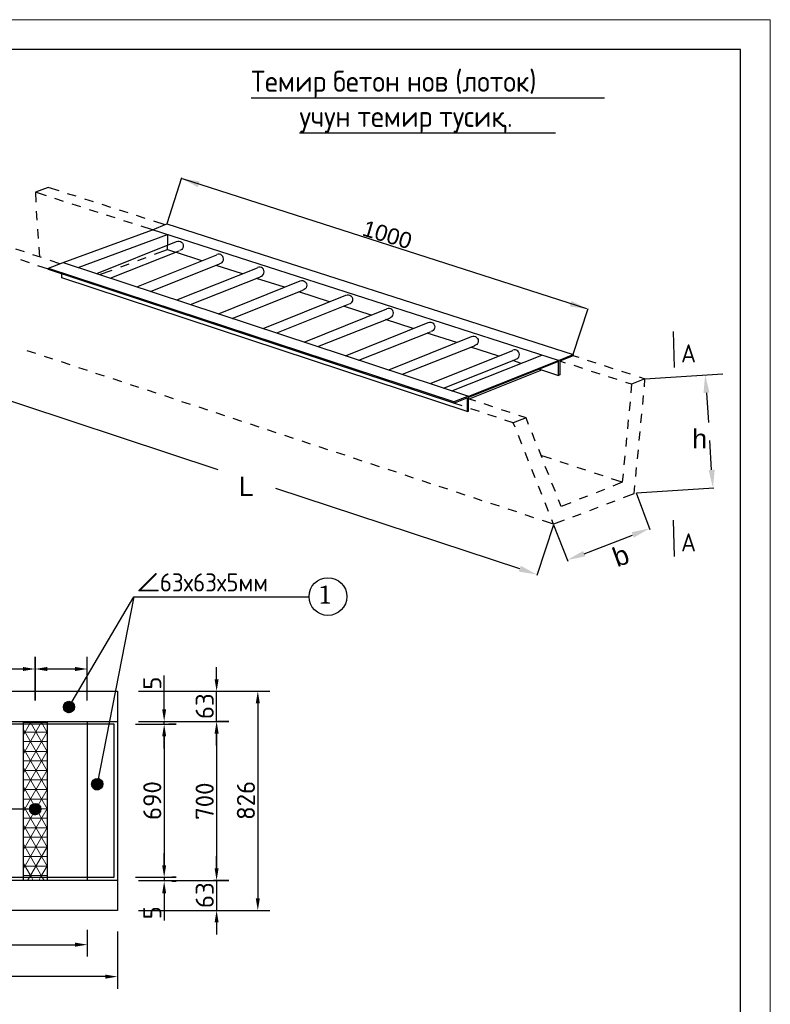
# Model space of a CAD drawing. Header units: millimetres. Extents: x -2765404 to 169935, y -239948 to 1313256.
# Tile 60 of 87: x -92000 to -79543, y -101878 to -85537. Entities that reach past the tile are written whole.
import ezdxf

# ---------------------------------------------------------------- set-up
doc = ezdxf.new("R2010")
doc.units = ezdxf.units.MM
doc.layers.add('PDF _.', color=7, linetype='Continuous', true_color=0x259400)
doc.layers.add('PDF _RAMKA', color=7, linetype='Continuous', true_color=0x535353)
for name, color, linetype in [('PDF _0', 7, 'Continuous'), ('PDF _Текст', 7, 'Continuous'), ('PDF _ЭМ', 7, 'Continuous')]:
    doc.layers.add(name, color=color, linetype=linetype)
doc.styles.add('PDF Arial', font='arial.ttf')
doc.styles.add('PDF Cambria', font='Cambria.ttf')
doc.styles.add('PDF ISOCPEUR', font='isocpeur.ttf')

msp = doc.modelspace()

# ---------------------------------------------------------------- hatches: boundary and pattern name
at = {"layer": 'PDF _0', "transparency": 33554559}
msp.add_hatch(color=256, dxfattribs=at).paths.add_polyline_path([(-89784.1, -89026.9), (-89788.8, -89017.4), (-89798.4, -89012.6), (-89808, -89017.4), (-89812.7, -89026.9), (-89808, -89036.5), (-89798.4, -89041.3), (-89788.8, -89036.5)])

# ---------------------------------------------------------------- linework, layer by layer
at = {"layer": 'PDF _.', "color": 7, "lineweight": 18}
for points in [[(-91275.7, -96972.8), (-91208.8, -96858), (-91160.9, -96858), (-91251.8, -97011), (-91165.7, -96858), (-91098.8, -96972.8), (-91275.7, -96972.8), (-91094, -96972.8)], [(-91213.5, -96858), (-91275.7, -96968), (-91094, -96968), (-91160.9, -96858)], [(-91242.2, -97020.6), (-91146.6, -96862.8), (-91237.4, -97020.6), (-91132.3, -97020.6), (-91094, -96953.6), (-91146.6, -96862.8), (-91223.1, -96862.8), (-91275.7, -96958.4), (-91094, -96958.4), (-91151.4, -96858), (-91218.3, -96858), (-91275.7, -96963.2)], [(-91227.9, -96862.8), (-91275.7, -96948.8), (-91094, -96948.8), (-91137, -97025.3), (-91227.9, -96862.8), (-91132.3, -97020.6), (-91223.1, -96862.8)], [(-91232.7, -97025.3), (-91275.7, -96944.1), (-91232.7, -96867.6), (-91137, -96867.6), (-91094, -96939.3), (-91275.7, -96939.3), (-91237.4, -96872.4)], [(-91247, -96877.1), (-91275.7, -96929.7), (-91094, -96929.7), (-91151.4, -97030.1), (-91242.2, -96872.4), (-91146.6, -97030.1), (-91237.4, -96867.6), (-91132.3, -96867.6)], [(-91275.7, -96939.3), (-91227.9, -97030.1), (-91137, -96867.6), (-91227.9, -97025.3), (-91141.8, -97025.3), (-91094, -96944.1)], [(-91242.2, -96872.4), (-91127.5, -96872.4), (-91094, -96934.5), (-91146.6, -97030.1), (-91223.1, -97030.1), (-91275.7, -96934.5)], [(-91127.5, -96877.1), (-91247, -96877.1), (-91122.7, -96877.1), (-91094, -96924.9), (-91156.2, -97034.9), (-91213.5, -97034.9), (-91275.7, -96924.9)], [(-91170.5, -97034.9), (-91256.6, -96886.7), (-91165.7, -97034.9), (-91098.8, -96920.2), (-91275.7, -96920.2), (-91251.8, -96881.9), (-91117.9, -96881.9)], [(-91275.7, -96920.2), (-91208.8, -97034.9), (-91117.9, -96881.9), (-91204, -97034.9), (-91113.1, -96886.7), (-91199.2, -97034.9), (-91170.5, -97034.9), (-91098.8, -96915.4)], [(-91256.6, -97001.4), (-91113.1, -97001.4), (-91199.2, -96853.2), (-91270.9, -96977.5), (-91098.8, -96977.5), (-91170.5, -96853.2), (-91098.8, -96982.3)], [(-91270.9, -96972.8), (-91204, -96853.2)], [(-91270.9, -96982.3), (-91194.4, -96853.2), (-91266.1, -96987.1), (-91189.6, -96853.2)], [(-91270.9, -96905.8), (-91103.6, -96905.8), (-91266.1, -96905.8), (-91189.6, -97039.7), (-91266.1, -96901), (-91103.6, -96901)], [(-91266.1, -96987.1), (-91103.6, -96987.1), (-91180.1, -96853.2), (-91261.3, -96996.7), (-91175.3, -96853.2), (-91261.3, -97001.4), (-91108.4, -97001.4), (-91194.4, -96853.2)], [(-91266.1, -96991.9), (-91184.8, -96853.2), (-91103.6, -96991.9)], [(-91256.6, -96891.5), (-91175.3, -97039.7), (-91261.3, -96891.5), (-91113.1, -96891.5), (-91194.4, -97039.7), (-91108.4, -96891.5)], [(-91170.5, -96853.2), (-91256.6, -97006.2), (-91165.7, -96853.2)], [(-91117.9, -96886.7), (-91256.6, -96886.7), (-91113.1, -96886.7)], [(-91208.8, -96858), (-91117.9, -97011), (-91251.8, -97011), (-91122.7, -97011), (-91213.5, -96858), (-91122.7, -97015.8), (-91247, -97015.8)], [(-91160.9, -97034.9), (-91251.8, -96881.9), (-91160.9, -97034.9)], [(-91247, -97015.8), (-91156.2, -96858), (-91247, -97015.8)], [(-91156.2, -97034.9), (-91247, -96877.1), (-91156.2, -97034.9)], [(-91151.4, -96858), (-91242.2, -97015.8), (-91127.5, -97015.8), (-91218.3, -96858)], [(-91237.4, -97025.3), (-91141.8, -96862.8), (-91094, -96948.8)], [(-91141.8, -96867.6), (-91232.7, -97025.3), (-91137, -97025.3)], [(-91141.8, -97025.3), (-91232.7, -96867.6), (-91141.8, -97025.3)], [(-91132.3, -96872.4), (-91223.1, -97030.1), (-91127.5, -96872.4), (-91218.3, -97030.1)], [(-91127.5, -97020.6), (-91218.3, -96862.8)], [(-91213.5, -97034.9), (-91122.7, -96877.1), (-91213.5, -97034.9)], [(-91117.9, -97006.2), (-91204, -96853.2), (-91113.1, -97006.2)], [(-91108.4, -96996.7), (-91189.6, -96853.2), (-91108.4, -96996.7)], [(-91189.6, -97039.7), (-91108.4, -96896.3)], [(-91103.6, -96982.3), (-91175.3, -96853.2)], [(-91122.7, -97015.8), (-91094, -96963.2), (-91156.2, -96858)], [(-91098.8, -96910.6), (-91113.1, -96891.5)], [(-91275.7, -96924.9), (-91094, -96924.9), (-91275.7, -96924.9)], [(-91218.3, -97034.9), (-91275.7, -96929.7)], [(-91275.7, -96934.5), (-91094, -96934.5), (-91275.7, -96934.5)], [(-91275.7, -96944.1), (-91094, -96944.1), (-91275.7, -96944.1)], [(-91275.7, -96953.6), (-91094, -96953.6), (-91275.7, -96953.6)], [(-91237.4, -97020.6), (-91275.7, -96953.6)], [(-91242.2, -97015.8), (-91275.7, -96958.4)], [(-91275.7, -96963.2), (-91094, -96963.2), (-91275.7, -96963.2)], [(-91251.8, -97011), (-91275.7, -96968)], [(-91270.9, -96910.6), (-91098.8, -96910.6), (-91175.3, -97039.7), (-91103.6, -96905.8)], [(-91199.2, -97034.9), (-91270.9, -96910.6), (-91194.4, -97039.7)], [(-91270.9, -96915.4), (-91098.8, -96915.4), (-91270.9, -96915.4)], [(-91204, -97034.9), (-91270.9, -96915.4)], [(-91270.9, -96982.3), (-91098.8, -96982.3), (-91270.9, -96982.3)], [(-91266.1, -96991.9), (-91103.6, -96991.9), (-91266.1, -96991.9)], [(-91261.3, -96996.7), (-91108.4, -96996.7)], [(-91256.6, -97006.2), (-91113.1, -97006.2), (-91098.8, -96977.5)], [(-91160.9, -97034.9), (-91094, -96920.2)], [(-91945, -97680.3), (-91543.4, -97680.3), (-91806.4, -97230.9), (-91835, -97183.1)], [(-91945, -97417.4), (-91839.8, -97230.9), (-91811.1, -97183.1)], [(-91945, -97732.9), (-91658.2, -97230.9), (-91629.5, -97183.1)], [(-91945, -97202.2), (-91543.4, -97202.2)], [(-91543.4, -97364.8), (-91619.9, -97230.9), (-91648.6, -97183.1)], [(-91543.4, -98000.6), (-91945, -97307.4)], [(-91945, -98048.4), (-91543.4, -97355.2)], [(-91945, -97360), (-91543.4, -97360)], [(-91945, -97517.8), (-91543.4, -97517.8)], [(-91543.4, -98316.2), (-91945, -97623)], [(-91945, -98368.8), (-91543.4, -97675.5)], [(-91945, -97838.1), (-91543.4, -97838.1)], [(-91543.4, -98636.5), (-91945, -97943.3)], [(-91945, -98684.3), (-91543.4, -97991.1)], [(-91945, -97995.9), (-91543.4, -97995.9)], [(-91945, -98153.6), (-91543.4, -98153.6)], [(-90625.5, -98254), (-90807.2, -98254), (-90740.2, -98139.3), (-90692.4, -98139.3), (-90783.3, -98292.3), (-90697.2, -98139.3), (-90630.3, -98254), (-90802.4, -98254)], [(-90807.2, -98244.5), (-90749.8, -98139.3), (-90682.9, -98139.3), (-90625.5, -98239.7)], [(-90654.2, -98297.1), (-90745, -98139.3), (-90807.2, -98249.2), (-90625.5, -98249.2), (-90692.4, -98139.3)], [(-90754.6, -98144.1), (-90663.7, -98301.8), (-90625.5, -98239.7), (-90807.2, -98239.7), (-90754.6, -98144.1), (-90678.1, -98144.1), (-90625.5, -98234.9)], [(-90759.4, -98144.1), (-90807.2, -98230.1), (-90625.5, -98230.1), (-90668.5, -98306.6), (-90764.1, -98306.6), (-90807.2, -98225.3), (-90764.1, -98148.8), (-90668.5, -98148.8), (-90759.4, -98306.6)], [(-90807.2, -98239.7), (-90773.7, -98301.8), (-90659, -98301.8), (-90749.8, -98144.1)], [(-90625.5, -98220.6), (-90807.2, -98220.6), (-90768.9, -98153.6), (-90678.1, -98311.4), (-90768.9, -98148.8), (-90663.7, -98148.8), (-90759.4, -98311.4), (-90673.3, -98311.4), (-90625.5, -98225.3), (-90668.5, -98148.8)], [(-90807.2, -98220.6), (-90754.6, -98311.4), (-90678.1, -98311.4), (-90625.5, -98215.8), (-90659, -98153.6), (-90773.7, -98153.6), (-90682.9, -98311.4), (-90625.5, -98211), (-90807.2, -98211), (-90773.7, -98158.4), (-90659, -98158.4)], [(-90702, -98321), (-90730.7, -98321), (-90644.6, -98168), (-90735.4, -98316.2), (-90649.4, -98163.2), (-90740.2, -98316.2), (-90807.2, -98201.4), (-90625.5, -98201.4), (-90692.4, -98316.2)], [(-90807.2, -98206.2), (-90625.5, -98206.2), (-90807.2, -98206.2)], [(-90807.2, -98211), (-90745, -98316.2), (-90807.2, -98206.2)], [(-90792.8, -98282.7), (-90639.8, -98282.7), (-90725.9, -98134.5), (-90802.4, -98263.6)], [(-90649.4, -98287.5), (-90735.4, -98139.3), (-90802.4, -98258.8), (-90730.7, -98134.5)], [(-90802.4, -98201.4), (-90783.3, -98163.2), (-90649.4, -98163.2)], [(-90706.8, -98321), (-90792.8, -98172.8), (-90639.8, -98172.8), (-90725.9, -98321), (-90802.4, -98191.9), (-90730.7, -98321)], [(-90721.1, -98321), (-90797.6, -98187.1), (-90635, -98187.1), (-90706.8, -98321), (-90630.3, -98191.9), (-90802.4, -98191.9)], [(-90802.4, -98187.1), (-90630.3, -98187.1)], [(-90802.4, -98196.7), (-90630.3, -98196.7), (-90802.4, -98196.7)], [(-90735.4, -98316.2), (-90802.4, -98196.7)], [(-90635, -98273.2), (-90716.3, -98134.5), (-90797.6, -98273.2), (-90721.1, -98134.5), (-90797.6, -98268.4), (-90635, -98268.4), (-90711.5, -98134.5), (-90792.8, -98277.9), (-90706.8, -98134.5), (-90788, -98282.7), (-90644.6, -98282.7), (-90730.7, -98134.5), (-90644.6, -98287.5)], [(-90797.6, -98182.3), (-90635, -98182.3)], [(-90716.3, -98321), (-90797.6, -98182.3), (-90716.3, -98321)], [(-90792.8, -98177.5), (-90639.8, -98177.5), (-90792.8, -98177.5)], [(-90716.3, -98321), (-90635, -98182.3), (-90711.5, -98321), (-90792.8, -98177.5)], [(-90702, -98134.5), (-90788, -98287.5), (-90697.2, -98134.5)], [(-90788, -98168), (-90644.6, -98168), (-90788, -98168)], [(-90788, -98172.8), (-90702, -98321), (-90788, -98168)], [(-90783.3, -98163.2), (-90692.4, -98316.2), (-90778.5, -98163.2)], [(-90783.3, -98168), (-90697.2, -98316.2), (-90630.3, -98201.4)], [(-90778.5, -98297.1), (-90654.2, -98297.1), (-90625.5, -98244.5), (-90687.6, -98139.3)], [(-90778.5, -98297.1), (-90687.6, -98139.3), (-90778.5, -98297.1)], [(-90745, -98316.2), (-90687.6, -98316.2), (-90778.5, -98158.4), (-90654.2, -98158.4), (-90625.5, -98206.2), (-90687.6, -98316.2)], [(-90682.9, -98139.3), (-90773.7, -98301.8), (-90678.1, -98144.1), (-90768.9, -98301.8), (-90663.7, -98301.8)], [(-90682.9, -98316.2), (-90773.7, -98158.4)], [(-90625.5, -98230.1), (-90673.3, -98144.1), (-90764.1, -98306.6), (-90673.3, -98148.8)], [(-90673.3, -98311.4), (-90764.1, -98148.8), (-90668.5, -98306.6), (-90759.4, -98144.1), (-90663.7, -98306.6)], [(-90663.7, -98153.6), (-90754.6, -98311.4), (-90659, -98153.6), (-90749.8, -98316.2)], [(-90659, -98297.1), (-90749.8, -98139.3)], [(-90745, -98316.2), (-90654.2, -98158.4), (-90745, -98316.2)], [(-90654.2, -98292.3), (-90740.2, -98139.3), (-90649.4, -98292.3)], [(-90639.8, -98277.9), (-90721.1, -98134.5), (-90639.8, -98277.9)], [(-90721.1, -98321), (-90639.8, -98177.5), (-90721.1, -98321)], [(-90706.8, -98134.5), (-90630.3, -98263.6), (-90702, -98134.5), (-90630.3, -98258.8)], [(-90702, -98316.2), (-90630.3, -98196.7)], [(-90630.3, -98191.9), (-90644.6, -98172.8)], [(-91543.4, -98952), (-91945, -98258.8)], [(-91945, -98311.4), (-91543.4, -98311.4), (-91945, -99004.6)], [(-90807.2, -98215.8), (-90625.5, -98215.8), (-90807.2, -98215.8)], [(-90749.8, -98311.4), (-90807.2, -98215.8)], [(-90807.2, -98225.3), (-90625.5, -98225.3), (-90807.2, -98225.3)], [(-90807.2, -98234.9), (-90625.5, -98234.9), (-90807.2, -98234.9)], [(-90768.9, -98301.8), (-90807.2, -98234.9)], [(-90807.2, -98244.5), (-90625.5, -98244.5), (-90807.2, -98244.5)], [(-90783.3, -98292.3), (-90807.2, -98254)], [(-90802.4, -98258.8), (-90630.3, -98258.8), (-90644.6, -98287.5), (-90788, -98287.5)], [(-90802.4, -98263.6), (-90630.3, -98263.6), (-90802.4, -98263.6)], [(-90797.6, -98273.2), (-90635, -98273.2), (-90797.6, -98273.2)], [(-90792.8, -98277.9), (-90639.8, -98277.9)], [(-90783.3, -98292.3), (-90649.4, -98292.3), (-90783.3, -98292.3)], [(-91945, -98473.9), (-91543.4, -98473.9)], [(-91945, -99267.6), (-91543.4, -99267.6), (-91945, -98579.1)], [(-91945, -99320.2), (-91543.4, -98626.9)], [(-91945, -98631.7), (-91543.4, -98631.7)], [(-91835, -98670), (-91658.2, -98670), (-91830.3, -98670), (-91763.3, -98550.4)], [(-91835, -98660.4), (-91772.9, -98550.4), (-91682.1, -98708.2), (-91772.9, -98555.2)], [(-91710.7, -98555.2), (-91653.4, -98655.6), (-91835, -98655.6), (-91777.7, -98555.2), (-91710.7, -98555.2), (-91801.6, -98713), (-91706, -98555.2), (-91796.8, -98717.8), (-91701.2, -98560), (-91792, -98722.6), (-91835, -98641.3), (-91792, -98560), (-91696.4, -98560), (-91787.2, -98722.6), (-91696.4, -98564.8), (-91653.4, -98636.5)], [(-91835, -98650.8), (-91782.5, -98555.2), (-91706, -98555.2), (-91653.4, -98650.8), (-91691.6, -98717.8), (-91796.8, -98717.8), (-91835, -98646.1)], [(-91787.2, -98560), (-91835, -98646.1), (-91653.4, -98646.1)], [(-91835, -98631.7), (-91796.8, -98564.8), (-91691.6, -98564.8), (-91782.5, -98722.6)], [(-91720.3, -98727.3), (-91811.1, -98574.3), (-91677.3, -98574.3), (-91768.1, -98732.1), (-91835, -98612.6)], [(-91682.1, -98574.3), (-91653.4, -98622.2), (-91715.5, -98727.3), (-91772.9, -98727.3), (-91835, -98617.4), (-91653.4, -98617.4), (-91720.3, -98732.1)], [(-91763.3, -98732.1), (-91830.3, -98612.6), (-91658.2, -98612.6), (-91835, -98612.6), (-91811.1, -98579.1), (-91725.1, -98732.1), (-91815.9, -98579.1), (-91677.3, -98579.1), (-91763.3, -98732.1), (-91672.5, -98579.1)], [(-91835, -98622.2), (-91653.4, -98622.2), (-91835, -98622.2)], [(-91782.5, -98727.3), (-91835, -98626.9), (-91653.4, -98626.9), (-91710.7, -98727.3)], [(-91835, -98631.7), (-91653.4, -98631.7), (-91835, -98631.7)], [(-91835, -98641.3), (-91653.4, -98641.3), (-91835, -98641.3)], [(-91835, -98650.8), (-91653.4, -98650.8), (-91835, -98650.8)], [(-91835, -98655.6), (-91801.6, -98713), (-91686.8, -98713)], [(-91835, -98660.4), (-91653.4, -98660.4), (-91835, -98660.4)], [(-91811.1, -98708.2), (-91835, -98665.2)], [(-91768.1, -98550.4), (-91677.3, -98703.4), (-91763.3, -98550.4), (-91672.5, -98698.6), (-91758.6, -98550.4), (-91830.3, -98674.7), (-91658.2, -98674.7), (-91729.9, -98550.4), (-91658.2, -98670), (-91725.1, -98550.4)], [(-91830.3, -98679.5), (-91753.8, -98550.4), (-91830.3, -98679.5)], [(-91753.8, -98732.1), (-91830.3, -98603)], [(-91758.6, -98732.1), (-91830.3, -98607.8), (-91658.2, -98607.8), (-91729.9, -98732.1)], [(-91830.3, -98679.5), (-91658.2, -98679.5)], [(-91825.5, -98679.5), (-91662.9, -98679.5), (-91734.7, -98550.4)], [(-91749, -98550.4), (-91825.5, -98684.3), (-91662.9, -98684.3)], [(-91753.8, -98550.4), (-91667.7, -98693.9), (-91749, -98550.4), (-91667.7, -98689.1), (-91820.7, -98689.1), (-91739.4, -98550.4), (-91662.9, -98684.3), (-91744.2, -98550.4), (-91825.5, -98689.1), (-91662.9, -98689.1)], [(-91820.7, -98588.7), (-91667.7, -98588.7), (-91753.8, -98732.1), (-91672.5, -98583.9), (-91758.6, -98732.1), (-91729.9, -98732.1), (-91815.9, -98583.9), (-91734.7, -98732.1), (-91820.7, -98588.7), (-91739.4, -98732.1), (-91662.9, -98598.2), (-91825.5, -98598.2)], [(-91749, -98732.1), (-91667.7, -98593.5), (-91825.5, -98593.5), (-91662.9, -98593.5), (-91744.2, -98732.1), (-91825.5, -98593.5)], [(-91749, -98732.1), (-91825.5, -98598.2), (-91749, -98732.1)], [(-91820.7, -98698.6), (-91734.7, -98550.4), (-91820.7, -98693.9), (-91667.7, -98693.9)], [(-91815.9, -98583.9), (-91672.5, -98583.9), (-91820.7, -98583.9)], [(-91815.9, -98703.4), (-91725.1, -98550.4), (-91811.1, -98703.4), (-91677.3, -98703.4)], [(-91815.9, -98698.6), (-91729.9, -98550.4)], [(-91815.9, -98698.6), (-91672.5, -98698.6), (-91815.9, -98698.6)], [(-91720.3, -98550.4), (-91811.1, -98708.2), (-91682.1, -98708.2), (-91806.4, -98708.2), (-91715.5, -98550.4)], [(-91806.4, -98713), (-91715.5, -98555.2), (-91653.4, -98660.4), (-91682.1, -98708.2)], [(-91806.4, -98569.6), (-91715.5, -98727.3), (-91806.4, -98574.3), (-91682.1, -98574.3), (-91772.9, -98727.3), (-91682.1, -98569.6)], [(-91653.4, -98631.7), (-91706, -98727.3), (-91801.6, -98564.8), (-91686.8, -98564.8), (-91782.5, -98727.3), (-91710.7, -98727.3), (-91801.6, -98569.6)], [(-91706, -98722.6), (-91796.8, -98564.8)], [(-91792, -98717.8), (-91696.4, -98717.8), (-91653.4, -98641.3), (-91701.2, -98560)], [(-91792, -98564.8), (-91701.2, -98722.6), (-91792, -98560)], [(-91696.4, -98717.8), (-91787.2, -98560), (-91691.6, -98717.8), (-91782.5, -98555.2)], [(-91686.8, -98713), (-91777.7, -98555.2), (-91686.8, -98713)], [(-91725.1, -98732.1), (-91658.2, -98612.6)], [(-91653.4, -98626.9), (-91686.8, -98569.6)], [(-91658.2, -98607.8), (-91672.5, -98583.9)], [(-91672.5, -98698.6), (-91658.2, -98670)], [(-91945, -98789.5), (-91543.4, -98789.5)], [(-91543.4, -99587.9), (-91945, -98894.7)], [(-91945, -99635.7), (-91543.4, -98942.5)], [(-91945, -98947.3), (-91543.4, -98947.3)], [(-91945, -99105), (-91543.4, -99105)], [(-91596, -99822.2), (-91624.7, -99769.6), (-91945, -99210.2)], [(-91868.5, -99822.2), (-91839.8, -99769.6), (-91543.4, -99262.8)], [(-91945, -99425.3), (-91543.4, -99425.3)], [(-91777.7, -99822.2), (-91806.4, -99769.6), (-91945, -99530.5)], [(-91945, -99583.1), (-91543.4, -99583.1)], [(-91682.1, -99822.2), (-91653.4, -99769.6), (-91543.4, -99578.3)], [(-91945, -99740.9), (-91543.4, -99740.9)]]:
    msp.add_lwpolyline(points, dxfattribs=at)
for points in [[(-91261.3, -96896.3), (-91108.4, -96896.3), (-91266.1, -96896.3), (-91184.8, -97039.7), (-91103.6, -96901), (-91180.1, -97039.7)], [(-91720.3, -98550.4), (-91653.4, -98665.2), (-91835, -98665.2), (-91768.1, -98550.4)], [(-91835, -98622.2), (-91806.4, -98569.6), (-91686.8, -98569.6), (-91777.7, -98727.3)], [(-91835, -98636.5), (-91653.4, -98636.5), (-91701.2, -98722.6), (-91787.2, -98722.6)], [(-91658.2, -98603), (-91734.7, -98732.1), (-91662.9, -98603), (-91830.3, -98603)]]:
    msp.add_lwpolyline(points, close=True, dxfattribs=at)
at = {"layer": 'PDF _0', "lineweight": 25}
for points in [[(-89554.6, -88921.8), (-89310.7, -88156.8)], [(-82588.8, -90336.9), (-89296.4, -88180.7)], [(-91342.6, -88376.7), (-91529.1, -88319.4), (-91739.4, -88400.6)], [(-91557.8, -88462.8), (-91739.4, -88400.6), (-91729.9, -88563.2)], [(-91270.9, -88553.6), (-91414.3, -88505.8)], [(-91060.5, -88467.6), (-91204, -88424.5)], [(-90773.7, -88558.4), (-90917.1, -88515.4)], [(-91710.7, -88864.4), (-91720.3, -88716.2)], [(-90984.1, -88644.5), (-91127.5, -88596.7)], [(-90697.2, -88735.3), (-90840.6, -88692.3)], [(-90486.8, -88654), (-90630.3, -88606.2)], [(-90200, -88744.9), (-90343.4, -88697.1)], [(-90415.1, -88826.1), (-90558.6, -88783.1)], [(-90128.3, -88921.8), (-90271.7, -88873.9)], [(-89917.9, -88835.7), (-90061.3, -88787.9)], [(-89588, -88940.9), (-89774.5, -88878.7)], [(-91686.8, -89165.6), (-91701.2, -89012.6)], [(-89798.4, -89026.9), (-89984.8, -88964.8)], [(-91921.1, -89390.3), (-92064.5, -89347.3)], [(-91667.7, -89476.3), (-91677.3, -89313.8)], [(-89760.1, -89428.5), (-89549.8, -89352), (-89415.9, -89395.1)], [(-89549.8, -89352), (-89549.8, -89280.3)], [(-91839.8, -89572), (-91983.3, -89524.1)], [(-91639, -89485.9), (-91782.5, -89438.1)], [(-91333.1, -89586.3), (-91495.6, -89533.7)], [(-90042.2, -89533.7), (-89903.6, -89481.1)], [(-91524.3, -89677.1), (-91696.4, -89619.8)], [(-90673.3, -89768), (-90467.7, -89691.5)], [(-90324.3, -89638.9), (-90185.6, -89586.3)], [(-82813.5, -91087.5), (-82564.9, -90327.3)], [(-91729.9, -91077.9), (-91873.3, -91030.1)], [(-91447.8, -91168.8), (-91586.4, -91125.7)], [(-82717.9, -91144.9), (-82818.3, -91116.2)], [(-91160.9, -91264.4), (-91304.4, -91216.6)], [(-90874.1, -91360), (-91017.5, -91312.2)], [(-82942.6, -91235.7), (-83038.2, -91202.2)], [(-82655.8, -91326.5), (-82799.2, -91278.7)], [(-82431.1, -91235.7), (-82574.5, -91192.7)], [(-82149, -91331.3), (-82292.4, -91283.5)], [(-90592, -91450.8), (-90735.4, -91407.8)], [(-90305.2, -91546.5), (-90448.6, -91498.6)], [(-82368.9, -91417.4), (-82512.3, -91374.3)], [(-82086.8, -91508.2), (-82230.3, -91465.2)], [(-81862.1, -91422.2), (-82005.6, -91374.3)], [(-81632.7, -91627.7), (-81623.1, -91498.6), (-81847.8, -91584.7), (-81857.4, -91728.1)], [(-81718.7, -91465.2), (-81623.1, -91498.6), (-80332.3, -91412.6)], [(-92762.5, -91661.2), (-88713.1, -92999.8)], [(-90023.1, -91642.1), (-90161.7, -91594.3)], [(-81847.8, -91584.7), (-81943.4, -91556)], [(-89736.2, -91732.9), (-89879.7, -91685.1)], [(-89449.4, -91828.5), (-89592.8, -91780.7)], [(-84429.5, -91866.8), (-84553.8, -91828.5)], [(-81661.3, -91924.1), (-81647, -91775.9)], [(-80604.8, -91728.1), (-80571.3, -92220.6)], [(-89167.3, -91924.1), (-89310.7, -91876.3)], [(-88880.5, -92015), (-89023.9, -91967.2)], [(-84659, -91948.1), (-84797.6, -91900.2)], [(-84372.1, -92038.9), (-84515.5, -91995.9)], [(-84147.4, -91962.4), (-84290.8, -91914.6)], [(-81871.7, -91876.3), (-81886, -92029.3)], [(-88598.4, -92110.6), (-88737, -92062.8)], [(-88311.5, -92206.2), (-88455, -92158.4)], [(-84090, -92134.5), (-84228.7, -92086.7)], [(-83860.5, -92058), (-84004, -92010.2)], [(-83597.6, -92144.1), (-83808, -92225.3)], [(-83554.6, -92254), (-83597.6, -92144.1), (-83717.1, -92105.8)], [(-81690, -92225.3), (-81675.7, -92077.1)], [(-88024.7, -92297.1), (-88168.1, -92249.2)], [(-83779.3, -92301.8), (-83808, -92225.3), (-83946.6, -92182.3)], [(-81900.4, -92177.5), (-81914.7, -92325.7)], [(-87742.6, -92392.7), (-87886, -92344.9)], [(-87455.8, -92488.3), (-87599.2, -92440.5)], [(-83664.5, -92579.1), (-83721.9, -92440.5)], [(-83444.6, -92531.3), (-83497.2, -92392.7)], [(-81929.1, -92473.9), (-81943.4, -92622.2)], [(-81718.7, -92521.8), (-81704.4, -92373.5)], [(-87173.7, -92579.1), (-87312.3, -92531.3)], [(-86886.8, -92674.7), (-87030.3, -92626.9)], [(-80518.7, -93009.4), (-80547.4, -92521.8)], [(-86600, -92765.6), (-86743.4, -92722.6)], [(-86317.9, -92861.2), (-86461.3, -92813.4)], [(-83554.6, -92861.2), (-83611.9, -92717.8)], [(-83329.9, -92808.6), (-83387.2, -92670)], [(-83172.1, -92827.7), (-83349, -92770.4)], [(-81957.8, -92775.1), (-81972.1, -92923.3)], [(-81747.4, -92823), (-81733.1, -92674.7)], [(-86031.1, -92956.8), (-86174.5, -92909)], [(-83219.9, -93090.7), (-83277.3, -92952)], [(-82890, -92918.6), (-83028.7, -92875.5)], [(-82603.2, -93014.2), (-82746.6, -92966.4)], [(-81776.1, -93119.4), (-81761.7, -92971.2)], [(-85749, -93047.7), (-85887.6, -93004.6)], [(-85462.1, -93143.3), (-85605.6, -93095.5)], [(-83444.6, -93138.5), (-83502, -92999.8)], [(-82316.3, -93109.8), (-82459.7, -93062)], [(-81986.4, -93071.6), (-82000.8, -93215), (-82158.6, -93277.1)], [(-85175.3, -93238.9), (-85318.7, -93191.1)], [(-84893.2, -93329.7), (-85036.6, -93286.7)], [(-83334.6, -93415.8), (-83392, -93277.1)], [(-83109.9, -93368), (-83167.3, -93229.3)], [(-82000.8, -93215), (-82177.7, -93157.6)], [(-81981.7, -93468.4), (-81804.8, -93401.4), (-81790.4, -93267.6)], [(-81766.5, -93391.9), (-80480.5, -93305.8)], [(-83698, -94649.2), (-87747.4, -93315.4)], [(-84606.4, -93425.3), (-84749.8, -93377.5)], [(-82574.5, -93444.5), (-82713.1, -93497.1)], [(-82297.2, -93334.5), (-82435.8, -93387.1)], [(-81771.3, -93391.9), (-81541.8, -93999)], [(-84324.3, -93521), (-84462.9, -93473.1)], [(-84037.4, -93611.8), (-84180.9, -93564)], [(-83224.7, -93697.9), (-83277.3, -93554.4)], [(-82851.8, -93554.4), (-83014.3, -93616.6), (-83057.4, -93506.6)], [(-82541, -93683.5), (-82402.4, -93626.1)], [(-82259, -93573.5), (-82120.3, -93521)], [(-83750.6, -93707.4), (-83894, -93659.6)], [(-83468.5, -93803), (-83611.9, -93755.2)], [(-82823.1, -93788.7), (-82679.7, -93736.1)], [(-83138.6, -93917.8), (-83420.7, -94764)], [(-83138.6, -93908.2), (-83325.1, -93846.1)], [(-82961.7, -93841.3), (-83138.6, -93908.2), (-83167.3, -93836.5)], [(-83138.6, -93922.6), (-82904.4, -94524.9)], [(-82631.9, -94400.6), (-81828.7, -94089.9)], [(-91184.8, -96944.1), (-90104.4, -95113), (-90716.3, -98225.3)], [(-90104.4, -95113), (-87197.6, -95113)], [(-90878.9, -96834.1), (-90878.9, -96112.2)], [(-92408.8, -96313), (-91945, -96313)], [(-91543.4, -96313), (-91079.7, -96313)], [(-88732.3, -96485.1), (-88732.3, -96284.3)], [(-89602.4, -96982.3), (-89602.4, -96423)], [(-90027.9, -96681.1), (-87847.8, -96681.1)], [(-88732.3, -97183.1), (-88732.3, -96681.1)], [(-88717.9, -96681.1), (-88531.5, -96681.1)], [(-88048.6, -96881.9), (-88048.6, -100118.6)], [(-90027.9, -97183.1), (-88531.5, -97183.1), (-88717.9, -97183.1)], [(-89602.4, -97230.9), (-89602.4, -97183.1)], [(-89525.9, -97183.1), (-89401.6, -97183.1)], [(-94335.4, -99769.6), (-90429.5, -99769.6), (-90429.5, -97230.9), (-94335.4, -97230.9)], [(-90080.5, -97230.9), (-89401.6, -97230.9), (-89525.9, -97230.9)], [(-88732.3, -97584.7), (-88732.3, -97383.9), (-88732.3, -99621.4), (-88732.3, -99420.6)], [(-89602.4, -97632.5), (-89602.4, -97431.7), (-89602.4, -99568.8), (-89602.4, -99368)], [(-91744.2, -98641.3), (-102615.9, -98641.3)], [(-90080.5, -99769.6), (-89401.6, -99769.6), (-89473.3, -99769.6)], [(-90027.9, -99822.2), (-88531.5, -99822.2), (-88784.8, -99822.2)], [(-89602.4, -99769.6), (-89602.4, -99836.5)], [(-89473.3, -99836.5), (-89401.6, -99836.5)], [(-88732.3, -99822.2), (-88732.3, -100319.4)], [(-89602.4, -100037.3), (-89602.4, -100486.7)], [(-90027.9, -100319.4), (-87847.8, -100319.4)], [(-88784.8, -100319.4), (-88531.5, -100319.4)], [(-90878.9, -100644.5), (-90878.9, -101084.3)], [(-88732.3, -100520.2), (-88732.3, -100721)], [(-90376.9, -100668.4), (-90376.9, -101619.8)], [(-99341, -100888.3), (-91079.7, -100888.3)], [(-90577.7, -101419), (-99843, -101419)]]:
    msp.add_lwpolyline(points, dxfattribs=at)
at = {"layer": 'PDF _0', "lineweight": 30}
for points in [[(-91280.5, -89567.2), (-89798.4, -89026.9)], [(-84549, -91785.5), (-83057.4, -91192.7), (-89798.4, -89026.9), (-89559.4, -88926.5), (-82813.5, -91092.3)], [(-91031.9, -89648.4), (-89549.8, -89103.4), (-89549.8, -89280.3)], [(-90496.4, -89825.3), (-89353.8, -89371.2)], [(-90056.6, -89968.8), (-88727.5, -89438.1)], [(-88976.1, -89538.5), (-89415.9, -89395.1)], [(-84797.6, -91900.2), (-91524.3, -89681.9), (-91524.3, -89662.8), (-91280.5, -89567.2), (-84553.8, -91785.5)], [(-84797.6, -91881.1), (-91524.3, -89667.6)], [(-89831.9, -90045.3), (-88684.5, -89591.1)], [(-89392, -90188.7), (-88053.4, -89653.2)], [(-88302, -89753.6), (-88741.8, -89615)], [(-84572.9, -92038.9), (-84553.8, -92034.1), (-84553.8, -91785.5), (-84797.6, -91881.1), (-84797.6, -91900.2), (-84572.9, -91814.2), (-84572.9, -92038.9), (-91299.6, -89820.6), (-91299.6, -89753.6)], [(-89167.3, -90265.2), (-88005.6, -89806.2)], [(-87604, -89978.3), (-88067.7, -89830.1)], [(-88474.1, -90494.7), (-87302.8, -90026.1)], [(-86858.2, -90217.4), (-87369.7, -90054.8)], [(-87733.1, -90733.7), (-86542.6, -90260.4)], [(-87278.9, -90886.7), (-85906.8, -90336.9)], [(-86164.9, -90442.1), (-86623.9, -90293.9)], [(-87054.2, -90963.2), (-85859, -90489.9)], [(-85471.7, -90662), (-85930.7, -90513.8)], [(-86370.5, -91187.9), (-85180.1, -90714.6)], [(-84745, -90896.3), (-85237.4, -90738.5)], [(-81154.6, -90709.8), (-81140.2, -91307.4)], [(-85648.6, -91422.2), (-84453.4, -90948.8)], [(-84047, -91121), (-84510.7, -90972.8)], [(-85189.6, -91575.1), (-83817.5, -91025.3)], [(-84964.9, -91651.6), (-83774.5, -91178.3)], [(-84826.3, -91694.7), (-83334.6, -91101.8)], [(-83372.9, -91336.1), (-83057.4, -91441.3), (-83057.4, -91192.7), (-82813.5, -91092.3), (-82813.5, -91116.2), (-83038.2, -91202.2), (-83038.2, -91431.7), (-83057.4, -91441.3)], [(-83057.4, -91211.8), (-84553.8, -91804.6)], [(-83678.9, -91240.5), (-83817.5, -91192.7)], [(-84553.8, -91833.3), (-83334.6, -91350.4)], [(-81154.6, -93841.3), (-81140.2, -94443.7)], [(-100043.8, -97183.1), (-90376.9, -97183.1)], [(-91945, -97183.1), (-91945, -99822.2)], [(-91543.4, -97183.1), (-91543.4, -99822.2)], [(-90878.9, -97183.1), (-90878.9, -99822.2)], [(-90376.9, -99822.2), (-100043.8, -99822.2)]]:
    msp.add_lwpolyline(points, dxfattribs=at)
for points in [[(-90721.1, -89748.8), (-89396.8, -89218.2, -1.1038588), (-89349.9, -89369.6)], [(-88698.8, -90418.2), (-87345.8, -89873.1, -1.1038588), (-87298.9, -90024.5)], [(-87957.8, -90662), (-86585.6, -90107.4, -1.1038588), (-86538.8, -90258.8)], [(-86595.2, -91116.2), (-85223.1, -90561.6, -1.1038588), (-85176.2, -90713)], [(-85873.3, -91350.4), (-84501.2, -90795.9, -1.1038756), (-84454.3, -90947.3)]]:
    msp.add_lwpolyline(points, format="xyb", dxfattribs=at)
at = {"layer": 'PDF _0', "lineweight": 25}
msp.add_lwpolyline([(-91744.2, -96112.2), (-91744.2, -96834.1)], close=True, dxfattribs=at)
at = {"layer": 'PDF _0', "lineweight": 30}
msp.add_lwpolyline([(-100043.8, -96681.1), (-90376.9, -96681.1), (-90376.9, -100319.4), (-100043.8, -100319.4)], close=True, dxfattribs=at)
at = {"layer": 'PDF _0', "lineweight": 25}
for centre, radius in [((-86884.4, -95110.6), 313.1), ((-91182.5, -96941.7), 93.2), ((-90713.9, -98223), 93.2), ((-91741.8, -98638.9), 93.2)]:
    msp.add_circle(centre, radius, dxfattribs=at)
at = {"layer": 'PDF _0', "lineweight": 30}
for centre, start, end in [((-88696.4, -89507.4), 281.54708, 112.85172), ((-88022.3, -89722.6), 281.54708, 112.85172), ((-85875.7, -90406.2), 281.54708, 112.85172), ((-83786.4, -91094.7), 281.54557, 112.85195)]:
    msp.add_arc(centre, 78.9, start, end, dxfattribs=at)
at = {"layer": 'PDF _0', "transparency": 33554559}
for points in [[(-89014.3, -88219), (-89043, -88314.6), (-89315.5, -88175.9)], [(-82842.2, -90203), (-82870.9, -90293.9), (-82574.5, -90341.7)], [(-80552.2, -91728.1), (-80652.6, -91732.9), (-80623.9, -91431.7)], [(-80466.1, -93004.6), (-80566.5, -93014.2), (-80494.8, -93310.6)], [(-81843, -94042.1), (-81809.6, -94132.9), (-81546.6, -93979.9)], [(-82651, -94352.8), (-82612.7, -94443.7), (-82913.9, -94505.8)], [(-83683.7, -94601.4), (-83717.1, -94697.1), (-83415.9, -94744.9)], [(-91945, -96279.5), (-91945, -96346.5), (-91744.2, -96313)], [(-91543.4, -96279.5), (-91543.4, -96346.5), (-91744.2, -96313)], [(-91079.7, -96279.5), (-91079.7, -96346.5), (-90878.9, -96313)], [(-88765.7, -96485.1), (-88698.8, -96485.1), (-88732.3, -96681.1)], [(-88082.1, -96881.9), (-88015.1, -96881.9), (-88048.6, -96681.1)], [(-89635.8, -96982.3), (-89568.9, -96982.3), (-89602.4, -97183.1)], [(-88765.7, -97383.9), (-88698.8, -97383.9), (-88732.3, -97183.1)], [(-88765.7, -97383.9), (-88698.8, -97383.9), (-88732.3, -97183.1)], [(-89635.8, -97431.7), (-89568.9, -97431.7), (-89602.4, -97230.9)], [(-89635.8, -97431.7), (-89568.9, -97431.7), (-89602.4, -97230.9)], [(-89635.8, -99568.8), (-89568.9, -99568.8), (-89602.4, -99769.6)], [(-89635.8, -99568.8), (-89568.9, -99568.8), (-89602.4, -99769.6)], [(-88765.7, -99621.4), (-88698.8, -99621.4), (-88732.3, -99822.2)], [(-88765.7, -99621.4), (-88698.8, -99621.4), (-88732.3, -99822.2)], [(-89635.8, -100037.3), (-89568.9, -100037.3), (-89602.4, -99836.5)], [(-88082.1, -100118.6), (-88015.1, -100118.6), (-88048.6, -100319.4)], [(-88765.7, -100520.2), (-88698.8, -100520.2), (-88732.3, -100319.4)], [(-91079.7, -100854.8), (-91079.7, -100921.8), (-90878.9, -100888.3)], [(-90577.7, -101385.5), (-90577.7, -101452.4), (-90376.9, -101419)]]:
    msp.add_solid(points, dxfattribs=at)
at = {"layer": 'PDF _RAMKA', "lineweight": 25}
for points in [[(-88158.6, -86832.5), (-82297.2, -86832.5)], [(-87355.4, -87415.8), (-83109.9, -87415.8)]]:
    msp.add_lwpolyline(points, dxfattribs=at)
at = {"layer": 'PDF _ЭМ', "lineweight": 20}
for points in [[(-121538.6, -115230.9), (-121538.6, -85536.9), (-79543.4, -85536.9), (-79543.4, -115230.9), (-121538.6, -115230.9), (-121538.6, -85536.9)], [(-79543.4, -85536.9), (-79543.4, -115230.9)]]:
    msp.add_lwpolyline(points, dxfattribs=at)
at = {"layer": 'PDF _ЭМ', "lineweight": 30}
msp.add_lwpolyline([(-119540.2, -106233.3), (-120740.2, -106233.3), (-120740.2, -114733.7), (-119540.2, -114733.7), (-80040.6, -114733.7), (-80040.6, -86034.1), (-119540.2, -86034.1), (-119540.2, -114733.7)], dxfattribs=at)

# ---------------------------------------------------------------- texts
at = {"layer": 'PDF _Текст', "color": 251, "true_color": 0x535353, "char_height": 349.985, "attachment_point": 7, "style": 'PDF Cambria'}
for s, insert in [('Темир бетон нов (лоток)', (-88158.6, -86828.8)), ('учун темир тусиқ.', (-87355.4, -87412))]:
    msp.add_mtext(s, dxfattribs=dict(at, insert=insert))
at = {"layer": 'PDF _Текст', "attachment_point": 7, "style": 'PDF Arial'}
for s, insert, char_height, rotation in [('1000', (-86333.5, -89117.1), 265.77, 343.44355), ('b', (-82084.8, -94630.9), 318.9, 19.98409)]:
    msp.add_mtext(s, dxfattribs=dict(at, insert=insert, char_height=char_height, rotation=rotation))
at = {"layer": 'PDF _Текст', "attachment_point": 7}
for s, insert, char_height, style in [('А', (-81025.5, -91225.7), 300, 'PDF Cambria'), ('h', (-80839, -92653), 318.9, 'PDF Arial'), ('L', (-88364.1, -93441.8), 318.9, 'PDF Arial'), ('А', (-81025.5, -94361.9), 300, 'PDF Cambria'), ('∠63х63х5мм', (-90051.8, -95026.3), 299.99, 'PDF Cambria'), ('1', (-87015.9, -95227.1), 300, 'PDF Cambria')]:
    msp.add_mtext(s, dxfattribs=dict(at, insert=insert, char_height=char_height, style=style))
at = {"layer": 'PDF _Текст', "color": 5, "attachment_point": 7, "rotation": 90, "style": 'PDF ISOCPEUR'}
for s, insert, char_height in [('5', (-89650.2, -96657.2), 300), ('63', (-88780.1, -97144.9), 299.99), ('690', (-89650.2, -98818.2), 299.99), ('700', (-88780.1, -98818.2), 299.99), ('826', (-88096.4, -98818.2), 299.99), ('63', (-88780.1, -100281.1), 299.99), ('5', (-89650.2, -100467.6), 300)]:
    msp.add_mtext(s, dxfattribs=dict(at, insert=insert, char_height=char_height))

doc.saveas('drawing.dxf')
